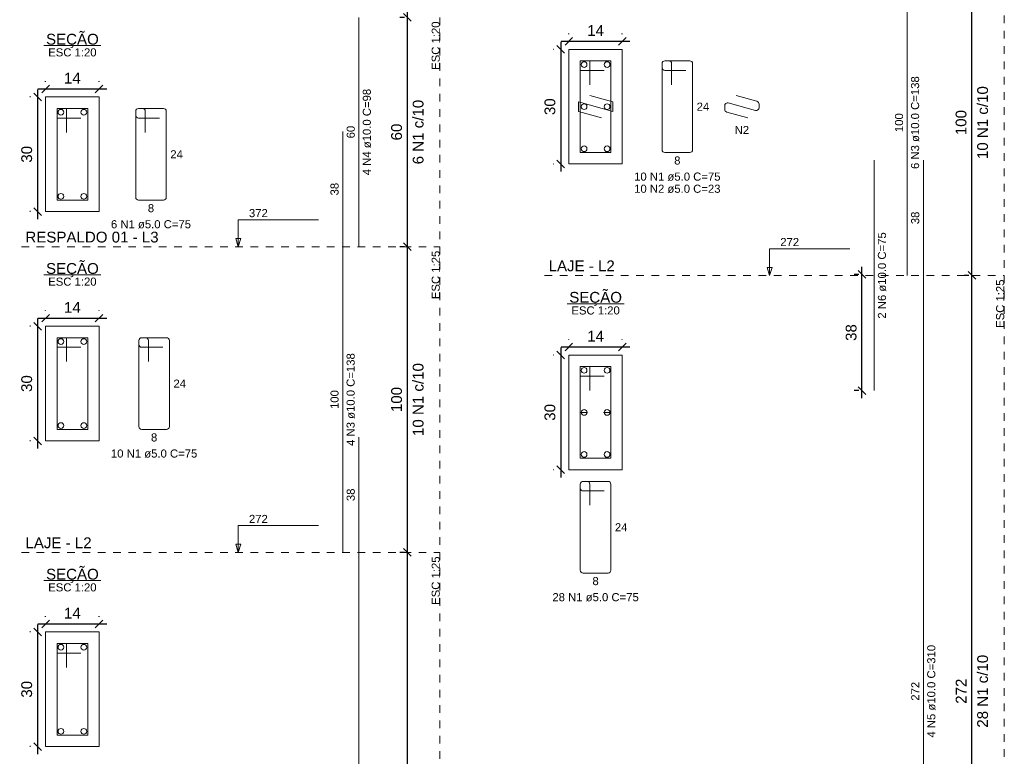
# Model space of a CAD drawing. Header units: millimetres. Extents: x 337 to 526, y -381 to -65.
# Tile 87 of 104: x 452 to 465, y -111 to -101. Entities that reach past the tile are written whole.
import ezdxf

# ---------------------------------------------------------------- set-up
doc = ezdxf.new("R2010")
doc.units = ezdxf.units.MM
doc.header["$MEASUREMENT"] = 0
doc.linetypes.add('Dashed', pattern=[0.75, 0.5, -0.25])
doc.layers.get('0').update_dxf_attribs({"lineweight": 5})
for name, color, linetype, lineweight in [('Descrição da armadura', 7, 'Continuous', 5), ('DT-Barras na forma', 1, 'Continuous', 20), ('DT-Barras no corte', 5, 'Continuous', 5), ('DT-Barras rebatidas', 1, 'Continuous', 20), ('DT-Cotas', 7, 'Continuous', 5), ('DT-Forma', 5, 'Continuous', 5), ('DT-Pontilhado', 7, 'Dashed', 5), ('DT-Textos', 7, 'Continuous', 5), ('Textos armaduras', 7, 'Continuous', 5)]:
    doc.layers.add(name, color=color, linetype=linetype, lineweight=lineweight)
doc.styles.add('Arial', font='arial.ttf')
doc.dimstyles.new('UM_20.000000', dxfattribs={"dimtxt": 0.18, "dimasz": 0.1, "dimexe": 0.1, "dimexo": 0.2, "dimgap": 0, "dimtad": 1, "dimtih": 1, "dimtoh": 1, "dimdec": 1, "dimlfac": 20, "dimzin": 0, "dimdsep": 46, "dimtxsty": 'Standard', "dimcen": 0.09, "dimdle": 0.1, "dimadec": 1, "dimazin": 2, "dimtfac": 1, "dimtdec": 4, "dimtofl": 0, "dimtmove": 0, "dimatfit": 3, "dimfxl": 1, "dimtolj": 1, "dimarcsym": 0})
doc.dimstyles.new('UM_25.000000', dxfattribs={"dimtxt": 0.18, "dimasz": 0.1, "dimexe": 0.1, "dimexo": 0.2, "dimgap": 0, "dimtad": 1, "dimtih": 1, "dimtoh": 1, "dimdec": 1, "dimlfac": 25, "dimzin": 0, "dimdsep": 46, "dimtxsty": 'Standard', "dimcen": 0.09, "dimdle": 0.1, "dimadec": 1, "dimazin": 2, "dimtfac": 1, "dimtdec": 4, "dimtofl": 0, "dimtmove": 0, "dimatfit": 3, "dimfxl": 1, "dimtolj": 1, "dimarcsym": 0})

# ---------------------------------------------------------------- blocks, each defined once
blk = doc.blocks.new('_Oblique')
at = {"color": 0, "linetype": 'ByBlock', "lineweight": -2}
blk.add_line((-0.5, -0.5), (0.5, 0.5), dxfattribs=at)
blk = doc.blocks.new('*D836')
at = {"layer": 'Defpoints', "color": 0, "transparency": 16777216}
for p in [(457.416, -96.948), (457.575, -96.948), (457.575, -100.948)]:
    blk.add_point(p, dxfattribs=at)
at = {"layer": 'DT-Cotas', "color": 0, "lineweight": -2, "transparency": 16777216}
for p, q in [((457.416, -101.048), (457.416, -96.848)), ((457.375, -96.948), (457.316, -96.948)), ((457.375, -100.948), (457.316, -100.948))]:
    blk.add_line(p, q, dxfattribs=at)
at = {"layer": 'DT-Cotas', "color": 0, "lineweight": -2, "transparency": 16777216, "xscale": 0.1, "yscale": 0.1, "zscale": 0.1}
for p, rotation in [((457.416, -96.948), 90), ((457.416, -100.948), 270)]:
    blk.add_blockref('_Oblique', p, dxfattribs=dict(at, rotation=rotation))
blk = doc.blocks.new('*D837')
at = {"layer": 'Defpoints', "color": 0, "transparency": 16777216}
for p in [(452.68, -101.989), (452.575, -103.489), (452.68, -103.489)]:
    blk.add_point(p, dxfattribs=at)
at = {"layer": 'DT-Cotas', "color": 0, "lineweight": -2, "transparency": 16777216}
for p, q in [((452.575, -101.889), (452.575, -103.589)), ((452.48, -101.989), (452.475, -101.989)), ((452.48, -103.489), (452.475, -103.489))]:
    blk.add_line(p, q, dxfattribs=at)
at = {"layer": 'DT-Cotas', "color": 0, "lineweight": -2, "transparency": 16777216, "xscale": 0.1, "yscale": 0.1, "zscale": 0.1}
for p, rotation in [((452.575, -101.989), 90), ((452.575, -103.489), 270)]:
    blk.add_blockref('_Oblique', p, dxfattribs=dict(at, rotation=rotation))
at = {"layer": 'DT-Cotas', "color": 7, "transparency": 16777216, "insert": (452.433, -102.739), "char_height": 0.1412, "attachment_point": 5, "rotation": 90, "style": 'Arial'}
blk.add_mtext('\\A1;30', dxfattribs=at)
blk = doc.blocks.new('*D838')
at = {"layer": 'Defpoints', "color": 0, "transparency": 16777216}
for p in [(453.38, -101.883), (452.68, -101.989), (453.38, -101.989)]:
    blk.add_point(p, dxfattribs=at)
at = {"layer": 'DT-Cotas', "color": 0, "lineweight": -2, "transparency": 16777216}
for p, q in [((452.68, -101.789), (452.68, -101.783)), ((453.38, -101.789), (453.38, -101.783)), ((452.58, -101.883), (453.48, -101.883))]:
    blk.add_line(p, q, dxfattribs=at)
at = {"layer": 'DT-Cotas', "color": 0, "lineweight": -2, "transparency": 16777216, "xscale": 0.1, "yscale": 0.1, "zscale": 0.1, "rotation": 180}
blk.add_blockref('_Oblique', (452.68, -101.883), dxfattribs=at)
at = {"layer": 'DT-Cotas', "color": 0, "lineweight": -2, "transparency": 16777216, "xscale": 0.1, "yscale": 0.1, "zscale": 0.1}
blk.add_blockref('_Oblique', (453.38, -101.883), dxfattribs=at)
at = {"layer": 'DT-Cotas', "color": 7, "transparency": 16777216, "insert": (453.03, -101.742), "char_height": 0.1412, "attachment_point": 5, "rotation": 0.0057, "style": 'Arial'}
blk.add_mtext('\\A1;14', dxfattribs=at)
blk = doc.blocks.new('*D839')
at = {"layer": 'Defpoints', "color": 0, "transparency": 16777216}
for p in [(457.416, -100.948), (457.575, -100.948), (457.575, -103.948)]:
    blk.add_point(p, dxfattribs=at)
at = {"layer": 'DT-Cotas', "color": 0, "lineweight": -2, "transparency": 16777216}
for p, q in [((457.416, -104.048), (457.416, -100.848)), ((457.375, -100.948), (457.316, -100.948)), ((457.375, -103.948), (457.316, -103.948))]:
    blk.add_line(p, q, dxfattribs=at)
at = {"layer": 'DT-Cotas', "color": 0, "lineweight": -2, "transparency": 16777216, "xscale": 0.1, "yscale": 0.1, "zscale": 0.1}
for p, rotation in [((457.416, -100.948), 90), ((457.416, -103.948), 270)]:
    blk.add_blockref('_Oblique', p, dxfattribs=dict(at, rotation=rotation))
blk = doc.blocks.new('*D840')
at = {"layer": 'Defpoints', "color": 0, "transparency": 16777216}
for p in [(452.68, -104.989), (452.575, -106.489), (452.68, -106.489)]:
    blk.add_point(p, dxfattribs=at)
at = {"layer": 'DT-Cotas', "color": 0, "lineweight": -2, "transparency": 16777216}
for p, q in [((452.575, -104.889), (452.575, -106.589)), ((452.48, -104.989), (452.475, -104.989)), ((452.48, -106.489), (452.475, -106.489))]:
    blk.add_line(p, q, dxfattribs=at)
at = {"layer": 'DT-Cotas', "color": 0, "lineweight": -2, "transparency": 16777216, "xscale": 0.1, "yscale": 0.1, "zscale": 0.1}
for p, rotation in [((452.575, -104.989), 90), ((452.575, -106.489), 270)]:
    blk.add_blockref('_Oblique', p, dxfattribs=dict(at, rotation=rotation))
at = {"layer": 'DT-Cotas', "color": 7, "transparency": 16777216, "insert": (452.433, -105.739), "char_height": 0.1412, "attachment_point": 5, "rotation": 90, "style": 'Arial'}
blk.add_mtext('\\A1;30', dxfattribs=at)
blk = doc.blocks.new('*D841')
at = {"layer": 'Defpoints', "color": 0, "transparency": 16777216}
for p in [(453.38, -104.883), (452.68, -104.989), (453.38, -104.989)]:
    blk.add_point(p, dxfattribs=at)
at = {"layer": 'DT-Cotas', "color": 0, "lineweight": -2, "transparency": 16777216}
for p, q in [((452.58, -104.883), (453.48, -104.883)), ((452.68, -104.789), (452.68, -104.783)), ((453.38, -104.789), (453.38, -104.783))]:
    blk.add_line(p, q, dxfattribs=at)
at = {"layer": 'DT-Cotas', "color": 0, "lineweight": -2, "transparency": 16777216, "xscale": 0.1, "yscale": 0.1, "zscale": 0.1, "rotation": 180}
blk.add_blockref('_Oblique', (452.68, -104.883), dxfattribs=at)
at = {"layer": 'DT-Cotas', "color": 0, "lineweight": -2, "transparency": 16777216, "xscale": 0.1, "yscale": 0.1, "zscale": 0.1}
blk.add_blockref('_Oblique', (453.38, -104.883), dxfattribs=at)
at = {"layer": 'DT-Cotas', "color": 7, "transparency": 16777216, "insert": (453.03, -104.742), "char_height": 0.1412, "attachment_point": 5, "rotation": 0.0057, "style": 'Arial'}
blk.add_mtext('\\A1;14', dxfattribs=at)
blk = doc.blocks.new('*D809')
at = {"layer": 'Defpoints', "color": 0, "transparency": 16777216}
for p in [(457.416, -103.948), (457.575, -103.948), (457.575, -107.948)]:
    blk.add_point(p, dxfattribs=at)
at = {"layer": 'DT-Cotas', "color": 0, "lineweight": -2, "transparency": 16777216}
for p, q in [((457.416, -108.048), (457.416, -103.848)), ((457.375, -103.948), (457.316, -103.948)), ((457.375, -107.948), (457.316, -107.948))]:
    blk.add_line(p, q, dxfattribs=at)
at = {"layer": 'DT-Cotas', "color": 0, "lineweight": -2, "transparency": 16777216, "xscale": 0.1, "yscale": 0.1, "zscale": 0.1}
for p, rotation in [((457.416, -103.948), 90), ((457.416, -107.948), 270)]:
    blk.add_blockref('_Oblique', p, dxfattribs=dict(at, rotation=rotation))
blk = doc.blocks.new('*D810')
at = {"layer": 'Defpoints', "color": 0, "transparency": 16777216}
for p in [(452.68, -108.989), (452.575, -110.489), (452.68, -110.489)]:
    blk.add_point(p, dxfattribs=at)
at = {"layer": 'DT-Cotas', "color": 0, "lineweight": -2, "transparency": 16777216}
for p, q in [((452.575, -108.889), (452.575, -110.589)), ((452.48, -108.989), (452.475, -108.989)), ((452.48, -110.489), (452.475, -110.489))]:
    blk.add_line(p, q, dxfattribs=at)
at = {"layer": 'DT-Cotas', "color": 0, "lineweight": -2, "transparency": 16777216, "xscale": 0.1, "yscale": 0.1, "zscale": 0.1}
for p, rotation in [((452.575, -108.989), 90), ((452.575, -110.489), 270)]:
    blk.add_blockref('_Oblique', p, dxfattribs=dict(at, rotation=rotation))
at = {"layer": 'DT-Cotas', "color": 7, "transparency": 16777216, "insert": (452.433, -109.739), "char_height": 0.1412, "attachment_point": 5, "rotation": 90, "style": 'Arial'}
blk.add_mtext('\\A1;30', dxfattribs=at)
blk = doc.blocks.new('*D811')
at = {"layer": 'Defpoints', "color": 0, "transparency": 16777216}
for p in [(453.38, -108.883), (452.68, -108.989), (453.38, -108.989)]:
    blk.add_point(p, dxfattribs=at)
at = {"layer": 'DT-Cotas', "color": 0, "lineweight": -2, "transparency": 16777216}
for p, q in [((452.58, -108.883), (453.48, -108.883)), ((452.68, -108.789), (452.68, -108.783)), ((453.38, -108.789), (453.38, -108.783))]:
    blk.add_line(p, q, dxfattribs=at)
at = {"layer": 'DT-Cotas', "color": 0, "lineweight": -2, "transparency": 16777216, "xscale": 0.1, "yscale": 0.1, "zscale": 0.1, "rotation": 180}
blk.add_blockref('_Oblique', (452.68, -108.883), dxfattribs=at)
at = {"layer": 'DT-Cotas', "color": 0, "lineweight": -2, "transparency": 16777216, "xscale": 0.1, "yscale": 0.1, "zscale": 0.1}
blk.add_blockref('_Oblique', (453.38, -108.883), dxfattribs=at)
at = {"layer": 'DT-Cotas', "color": 7, "transparency": 16777216, "insert": (453.03, -108.742), "char_height": 0.1412, "attachment_point": 5, "rotation": 0.0057, "style": 'Arial'}
blk.add_mtext('\\A1;14', dxfattribs=at)
blk = doc.blocks.new('*D812')
at = {"layer": 'Defpoints', "color": 0, "transparency": 16777216}
for p in [(457.416, -107.948), (457.575, -107.948), (457.575, -118.828)]:
    blk.add_point(p, dxfattribs=at)
at = {"layer": 'DT-Cotas', "color": 0, "lineweight": -2, "transparency": 16777216}
for p, q in [((457.416, -118.928), (457.416, -107.848)), ((457.375, -107.948), (457.316, -107.948)), ((457.375, -118.828), (457.316, -118.828))]:
    blk.add_line(p, q, dxfattribs=at)
at = {"layer": 'DT-Cotas', "color": 0, "lineweight": -2, "transparency": 16777216, "xscale": 0.1, "yscale": 0.1, "zscale": 0.1}
for p, rotation in [((457.416, -107.948), 90), ((457.416, -118.828), 270)]:
    blk.add_blockref('_Oblique', p, dxfattribs=dict(at, rotation=rotation))
blk = doc.blocks.new('*D816')
at = {"layer": 'Defpoints', "color": 0, "transparency": 16777216}
for p in [(459.528, -101.366), (459.422, -102.866), (459.528, -102.866)]:
    blk.add_point(p, dxfattribs=at)
at = {"layer": 'DT-Cotas', "color": 0, "lineweight": -2, "transparency": 16777216}
for p, q in [((459.422, -101.266), (459.422, -102.966)), ((459.328, -101.366), (459.322, -101.366)), ((459.328, -102.866), (459.322, -102.866))]:
    blk.add_line(p, q, dxfattribs=at)
at = {"layer": 'DT-Cotas', "color": 0, "lineweight": -2, "transparency": 16777216, "xscale": 0.1, "yscale": 0.1, "zscale": 0.1}
for p, rotation in [((459.422, -101.366), 90), ((459.422, -102.866), 270)]:
    blk.add_blockref('_Oblique', p, dxfattribs=dict(at, rotation=rotation))
at = {"layer": 'DT-Cotas', "color": 7, "transparency": 16777216, "insert": (459.281, -102.116), "char_height": 0.1412, "attachment_point": 5, "rotation": 90, "style": 'Arial'}
blk.add_mtext('\\A1;30', dxfattribs=at)
blk = doc.blocks.new('*D817')
at = {"layer": 'Defpoints', "color": 0, "transparency": 16777216}
for p in [(460.228, -101.26), (459.528, -101.366), (460.228, -101.366)]:
    blk.add_point(p, dxfattribs=at)
at = {"layer": 'DT-Cotas', "color": 0, "lineweight": -2, "transparency": 16777216}
for p, q in [((459.528, -101.166), (459.528, -101.16)), ((460.228, -101.166), (460.228, -101.16)), ((459.428, -101.26), (460.328, -101.26))]:
    blk.add_line(p, q, dxfattribs=at)
at = {"layer": 'DT-Cotas', "color": 0, "lineweight": -2, "transparency": 16777216, "xscale": 0.1, "yscale": 0.1, "zscale": 0.1, "rotation": 180}
blk.add_blockref('_Oblique', (459.528, -101.26), dxfattribs=at)
at = {"layer": 'DT-Cotas', "color": 0, "lineweight": -2, "transparency": 16777216, "xscale": 0.1, "yscale": 0.1, "zscale": 0.1}
blk.add_blockref('_Oblique', (460.228, -101.26), dxfattribs=at)
at = {"layer": 'DT-Cotas', "color": 7, "transparency": 16777216, "insert": (459.878, -101.119), "char_height": 0.1412, "attachment_point": 5, "rotation": 0.0057, "style": 'Arial'}
blk.add_mtext('\\A1;14', dxfattribs=at)
blk = doc.blocks.new('*D826')
at = {"layer": 'Defpoints', "color": 0, "transparency": 16777216}
for p in [(464.804, -100.324), (464.963, -100.324), (464.963, -104.324)]:
    blk.add_point(p, dxfattribs=at)
at = {"layer": 'DT-Cotas', "color": 0, "lineweight": -2, "transparency": 16777216}
for p, q in [((464.804, -104.424), (464.804, -100.224)), ((464.763, -100.324), (464.704, -100.324)), ((464.763, -104.324), (464.704, -104.324))]:
    blk.add_line(p, q, dxfattribs=at)
at = {"layer": 'DT-Cotas', "color": 0, "lineweight": -2, "transparency": 16777216, "xscale": 0.1, "yscale": 0.1, "zscale": 0.1}
for p, rotation in [((464.804, -100.324), 90), ((464.804, -104.324), 270)]:
    blk.add_blockref('_Oblique', p, dxfattribs=dict(at, rotation=rotation))
blk = doc.blocks.new('*D827')
at = {"layer": 'Defpoints', "color": 0, "transparency": 16777216}
for p in [(464.804, -100.324), (464.963, -100.324), (464.963, -104.324)]:
    blk.add_point(p, dxfattribs=at)
at = {"layer": 'DT-Cotas', "color": 0, "lineweight": -2, "transparency": 16777216}
for p, q in [((464.804, -104.424), (464.804, -100.224)), ((464.763, -100.324), (464.704, -100.324)), ((464.763, -104.324), (464.704, -104.324))]:
    blk.add_line(p, q, dxfattribs=at)
at = {"layer": 'DT-Cotas', "color": 0, "lineweight": -2, "transparency": 16777216, "xscale": 0.1, "yscale": 0.1, "zscale": 0.1}
for p, rotation in [((464.804, -100.324), 90), ((464.804, -104.324), 270)]:
    blk.add_blockref('_Oblique', p, dxfattribs=dict(at, rotation=rotation))
blk = doc.blocks.new('*D828')
at = {"layer": 'Defpoints', "color": 0, "transparency": 16777216}
for p in [(459.528, -105.366), (459.422, -106.866), (459.528, -106.866)]:
    blk.add_point(p, dxfattribs=at)
at = {"layer": 'DT-Cotas', "color": 0, "lineweight": -2, "transparency": 16777216}
for p, q in [((459.422, -105.266), (459.422, -106.966)), ((459.328, -105.366), (459.322, -105.366)), ((459.328, -106.866), (459.322, -106.866))]:
    blk.add_line(p, q, dxfattribs=at)
at = {"layer": 'DT-Cotas', "color": 0, "lineweight": -2, "transparency": 16777216, "xscale": 0.1, "yscale": 0.1, "zscale": 0.1}
for p, rotation in [((459.422, -105.366), 90), ((459.422, -106.866), 270)]:
    blk.add_blockref('_Oblique', p, dxfattribs=dict(at, rotation=rotation))
at = {"layer": 'DT-Cotas', "color": 7, "transparency": 16777216, "insert": (459.281, -106.116), "char_height": 0.1412, "attachment_point": 5, "rotation": 90, "style": 'Arial'}
blk.add_mtext('\\A1;30', dxfattribs=at)
blk = doc.blocks.new('*D829')
at = {"layer": 'Defpoints', "color": 0, "transparency": 16777216}
for p in [(460.228, -105.26), (459.528, -105.366), (460.228, -105.366)]:
    blk.add_point(p, dxfattribs=at)
at = {"layer": 'DT-Cotas', "color": 0, "lineweight": -2, "transparency": 16777216}
for p, q in [((459.428, -105.26), (460.328, -105.26)), ((459.528, -105.166), (459.528, -105.16)), ((460.228, -105.166), (460.228, -105.16))]:
    blk.add_line(p, q, dxfattribs=at)
at = {"layer": 'DT-Cotas', "color": 0, "lineweight": -2, "transparency": 16777216, "xscale": 0.1, "yscale": 0.1, "zscale": 0.1, "rotation": 180}
blk.add_blockref('_Oblique', (459.528, -105.26), dxfattribs=at)
at = {"layer": 'DT-Cotas', "color": 0, "lineweight": -2, "transparency": 16777216, "xscale": 0.1, "yscale": 0.1, "zscale": 0.1}
blk.add_blockref('_Oblique', (460.228, -105.26), dxfattribs=at)
at = {"layer": 'DT-Cotas', "color": 7, "transparency": 16777216, "insert": (459.878, -105.119), "char_height": 0.1412, "attachment_point": 5, "rotation": 0.0057, "style": 'Arial'}
blk.add_mtext('\\A1;14', dxfattribs=at)
blk = doc.blocks.new('*D830')
at = {"layer": 'Defpoints', "color": 0, "transparency": 16777216}
for p in [(463.364, -104.311), (463.523, -104.311), (463.523, -105.831)]:
    blk.add_point(p, dxfattribs=at)
at = {"layer": 'DT-Cotas', "color": 0, "lineweight": -2, "transparency": 16777216}
for p, q in [((463.364, -105.931), (463.364, -104.211)), ((463.323, -104.311), (463.264, -104.311)), ((463.323, -105.831), (463.264, -105.831))]:
    blk.add_line(p, q, dxfattribs=at)
at = {"layer": 'DT-Cotas', "color": 0, "lineweight": -2, "transparency": 16777216, "xscale": 0.1, "yscale": 0.1, "zscale": 0.1}
for p, rotation in [((463.364, -104.311), 90), ((463.364, -105.831), 270)]:
    blk.add_blockref('_Oblique', p, dxfattribs=dict(at, rotation=rotation))
at = {"layer": 'DT-Cotas', "color": 7, "transparency": 16777216, "insert": (463.223, -105.071), "char_height": 0.1412, "attachment_point": 5, "rotation": 90, "style": 'Arial'}
blk.add_mtext('\\A1;38', dxfattribs=at)
blk = doc.blocks.new('*D831')
at = {"layer": 'Defpoints', "color": 0, "transparency": 16777216}
for p in [(464.804, -104.324), (464.963, -104.324), (464.963, -115.204)]:
    blk.add_point(p, dxfattribs=at)
at = {"layer": 'DT-Cotas', "color": 0, "lineweight": -2, "transparency": 16777216}
for p, q in [((464.804, -115.304), (464.804, -104.224)), ((464.763, -104.324), (464.704, -104.324)), ((464.763, -115.204), (464.704, -115.204))]:
    blk.add_line(p, q, dxfattribs=at)
at = {"layer": 'DT-Cotas', "color": 0, "lineweight": -2, "transparency": 16777216, "xscale": 0.1, "yscale": 0.1, "zscale": 0.1}
for p, rotation in [((464.804, -104.324), 90), ((464.804, -115.204), 270)]:
    blk.add_blockref('_Oblique', p, dxfattribs=dict(at, rotation=rotation))

msp = doc.modelspace()

# ---------------------------------------------------------------- linework, layer by layer
at = {"layer": 'DT-Barras na forma'}
for points in [[(459.803, -101.8283), (459.803, -101.5158), (459.678, -101.5158), (459.678, -102.7158), (460.078, -102.7158), (460.078, -101.5158), (459.678, -101.5158), (459.678, -101.6408), (459.9905, -101.6408)], [(459.8019, -101.9697), (460.103, -102.0533), (460.103, -102.1783), (459.653, -102.0533), (459.653, -102.1783), (459.9541, -102.2619)], [(452.9554, -102.4516), (452.9554, -102.1391), (452.8304, -102.1391), (452.8304, -103.3391), (453.2304, -103.3391), (453.2304, -102.1391), (452.8304, -102.1391), (452.8304, -102.2641), (453.1429, -102.2641)], [(452.9554, -105.4516), (452.9554, -105.1391), (452.8304, -105.1391), (452.8304, -106.3391), (453.2304, -106.3391), (453.2304, -105.1391), (452.8304, -105.1391), (452.8304, -105.2641), (453.1429, -105.2641)], [(459.803, -105.8283), (459.803, -105.5158), (459.678, -105.5158), (459.678, -106.7158), (460.078, -106.7158), (460.078, -105.5158), (459.678, -105.5158), (459.678, -105.6408), (459.9905, -105.6408)], [(452.9554, -109.4516), (452.9554, -109.1391), (452.8304, -109.1391), (452.8304, -110.3391), (453.2304, -110.3391), (453.2304, -109.1391), (452.8304, -109.1391), (452.8304, -109.2641), (453.1429, -109.2641)]]:
    msp.add_lwpolyline(points, dxfattribs=at)
at = {"layer": 'DT-Barras no corte'}
for p, q in [((459.683, -106.1158), (459.773, -106.1158)), ((459.983, -106.1158), (460.073, -106.1158))]:
    msp.add_line(p, q, dxfattribs=at)
for centre in [(459.728, -101.5658), (460.028, -101.5658), (452.8804, -102.1891), (453.1804, -102.1891), (459.728, -102.1158), (460.028, -102.1158), (459.728, -102.6658), (460.028, -102.6658), (452.8804, -103.2891), (453.1804, -103.2891), (452.8804, -105.1891), (453.1804, -105.1891), (459.728, -105.5658), (460.028, -105.5658), (459.728, -106.1158), (460.028, -106.1158), (452.8804, -106.2891), (453.1804, -106.2891), (459.728, -106.6658), (460.028, -106.6658), (452.8804, -109.1891), (453.1804, -109.1891), (452.8804, -110.2891), (453.1804, -110.2891)]:
    msp.add_circle(centre, 0.0375, dxfattribs=at)
at = {"layer": 'DT-Barras rebatidas'}
for p, q in [((463.9566, -104.3244), (463.9566, -100.3244)), ((456.7807, -103.9478), (456.7807, -100.9478)), ((460.8353, -101.5158), (460.7853, -101.5158)), ((461.1103, -101.5158), (460.7853, -101.5158)), ((460.7478, -101.5533), (460.7478, -102.6783)), ((460.7478, -101.5533), (460.7478, -101.6033)), ((460.7853, -101.6408), (461.0603, -101.6408)), ((460.8728, -101.8283), (460.8728, -101.5533)), ((461.1478, -102.6783), (461.1478, -101.5533)), ((461.7165, -101.9697), (461.9902, -102.0457)), ((453.859, -102.1766), (453.859, -103.3016)), ((453.859, -102.1766), (453.859, -102.2266)), ((453.9465, -102.1391), (453.8965, -102.1391)), ((454.2215, -102.1391), (453.8965, -102.1391)), ((453.984, -102.4516), (453.984, -102.1766)), ((454.259, -103.3016), (454.259, -102.1766)), ((461.5676, -102.1026), (461.5676, -102.1498)), ((461.5951, -102.1859), (461.8687, -102.2619)), ((461.9701, -102.1651), (461.6152, -102.0665)), ((462.0176, -102.0818), (462.0176, -102.129)), ((453.8965, -102.2641), (454.1715, -102.2641)), ((456.5689, -103.9478), (456.5689, -102.441)), ((460.7853, -102.7158), (461.1103, -102.7158)), ((463.523, -105.8312), (463.523, -102.8177)), ((464.1684, -104.3244), (464.1684, -102.8177)), ((453.8965, -103.3391), (454.2215, -103.3391)), ((456.5689, -107.9478), (456.5689, -103.9478)), ((464.1684, -115.2044), (464.1684, -104.3244)), ((453.9877, -105.1391), (453.9377, -105.1391)), ((454.2627, -105.1391), (453.9377, -105.1391)), ((453.9002, -105.1766), (453.9002, -106.3016)), ((453.9002, -105.1766), (453.9002, -105.2266)), ((453.9377, -105.2641), (454.2127, -105.2641)), ((454.0252, -105.4516), (454.0252, -105.1766)), ((454.3002, -106.3016), (454.3002, -105.1766)), ((453.9377, -106.3391), (454.2627, -106.3391)), ((456.7807, -107.9478), (456.7807, -106.441)), ((459.678, -107.0562), (459.678, -108.1812)), ((459.678, -107.0562), (459.678, -107.1062)), ((459.7655, -107.0187), (459.7155, -107.0187)), ((460.0405, -107.0187), (459.7155, -107.0187)), ((459.803, -107.3312), (459.803, -107.0562)), ((460.078, -108.1812), (460.078, -107.0562)), ((459.7155, -107.1437), (459.9905, -107.1437)), ((456.7807, -118.8278), (456.7807, -107.9478)), ((459.7155, -108.2187), (460.0405, -108.2187))]:
    msp.add_line(p, q, dxfattribs=at)
for centre, start, end in [((460.7853, -101.5533), 90, 180), ((460.7853, -101.5533), 90, 180), ((460.8353, -101.5533), 0, 90), ((461.1103, -101.5533), 0, 90), ((460.7853, -101.6033), 180, 270), ((461.9801, -102.0818), 0, 74.47589), ((453.8965, -102.1766), 90, 180), ((453.8965, -102.1766), 90, 180), ((453.9465, -102.1766), 0, 90), ((454.2215, -102.1766), 0, 90), ((461.6051, -102.1026), 74.47589, 180), ((461.6051, -102.1498), 180, 254.47589), ((461.9801, -102.129), 254.47589, 0), ((453.8965, -102.2266), 180, 270), ((460.7853, -102.6783), 180, 270), ((461.1103, -102.6783), 270, 0), ((453.8965, -103.3016), 180, 270), ((454.2215, -103.3016), 270, 0), ((453.9377, -105.1766), 90, 180), ((453.9377, -105.1766), 90, 180), ((453.9877, -105.1766), 0, 90), ((454.2627, -105.1766), 0, 90), ((453.9377, -105.2266), 180, 270), ((453.9377, -106.3016), 180, 270), ((454.2627, -106.3016), 270, 0), ((459.7155, -107.0562), 90, 180), ((459.7155, -107.0562), 90, 180), ((459.7655, -107.0562), 0, 90), ((460.0405, -107.0562), 0, 90), ((459.7155, -107.1062), 180, 270), ((459.7155, -108.1812), 180, 270), ((460.0405, -108.1812), 270, 0)]:
    msp.add_arc(centre, 0.0375, start, end, dxfattribs=at)
at = {"layer": 'DT-Forma'}
for points in [[(459.528, -102.8658), (460.228, -102.8658), (460.228, -101.3658), (459.528, -101.3658), (459.528, -102.8658)], [(452.6804, -103.4891), (453.3804, -103.4891), (453.3804, -101.9891), (452.6804, -101.9891), (452.6804, -103.4891)], [(452.6804, -106.4891), (453.3804, -106.4891), (453.3804, -104.9891), (452.6804, -104.9891), (452.6804, -106.4891)], [(459.528, -106.8658), (460.228, -106.8658), (460.228, -105.3658), (459.528, -105.3658), (459.528, -106.8658)], [(452.6804, -110.4891), (453.3804, -110.4891), (453.3804, -108.9891), (452.6804, -108.9891), (452.6804, -110.4891)]]:
    msp.add_lwpolyline(points, close=True, dxfattribs=at)
at = {"layer": 'DT-Pontilhado', "ltscale": 0.2}
for p, q in [((457.8397, -96.9478), (457.8397, -118.8278)), ((465.2274, -97.3244), (465.2274, -115.2044)), ((452.3627, -103.9478), (457.8397, -103.9478)), ((459.2103, -104.3244), (465.2274, -104.3244)), ((452.3627, -107.9478), (457.8397, -107.9478))]:
    msp.add_line(p, q, dxfattribs=at)
at = {"layer": 'DT-Textos'}
for p, q in [((452.6578, -101.3166), (453.4031, -101.3166)), ((452.6578, -104.3166), (453.4031, -104.3166)), ((459.5054, -104.6933), (460.2507, -104.6933)), ((452.6578, -108.3166), (453.4031, -108.3166))]:
    msp.add_line(p, q, dxfattribs=at)
for points in [[(455.2012, -103.9478), (455.233, -103.8419), (455.1694, -103.8419), (455.2012, -103.9478), (455.2012, -103.5978), (456.2512, -103.5978)], [(462.1553, -104.3244), (462.1871, -104.2185), (462.1235, -104.2185), (462.1553, -104.3244), (462.1553, -103.9744), (463.2053, -103.9744)], [(455.2012, -107.9478), (455.233, -107.8419), (455.1694, -107.8419), (455.2012, -107.9478), (455.2012, -107.5978), (456.2512, -107.5978)]]:
    msp.add_lwpolyline(points, dxfattribs=at)

# ---------------------------------------------------------------- texts
at = {"layer": 'Descrição da armadura', "linetype": 'Continuous', "char_height": 0.1059, "attachment_point": 8, "rotation": 90, "line_spacing_factor": 0.798, "style": 'Arial'}
for s, insert, width in [('6 N3 ø10.0 C=138', (464.1154, -102.3244), 2.43235), ('4 N4 ø10.0 C=98', (456.9395, -102.4478), 2.267374), ('2 N6 ø10.0 C=75', (463.6818, -104.3244), 2.267374), ('4 N3 ø10.0 C=138', (456.7277, -105.9478), 2.43235), ('4 N5 ø10.0 C=310', (464.3272, -109.7644), 2.43235)]:
    msp.add_mtext(s, dxfattribs=dict(at, insert=insert, width=width))
at = {"layer": 'Descrição da armadura', "color": 7, "linetype": 'Continuous', "char_height": 0.1412, "attachment_point": 8, "rotation": 90, "line_spacing_factor": 0.798, "style": 'Arial'}
for s, insert, width in [('10 N1 c/10', (465.0156, -102.3244), 1.912894), ('6 N1 c/10', (457.6279, -102.4478), 1.692926), ('10 N1 c/10', (457.6279, -105.9478), 1.912894), ('28 N1 c/10', (465.0156, -109.7644), 1.912894)]:
    msp.add_mtext(s, dxfattribs=dict(at, insert=insert, width=width))
at = {"layer": 'Descrição da armadura', "linetype": 'Continuous', "char_height": 0.1059, "attachment_point": 8, "line_spacing_factor": 0.798, "style": 'Arial'}
for s, insert, width in [('N2', (461.7926, -102.4737), 0.379199), ('10 N1 ø5.0 C=75', (460.9478, -103.0864), 2.267374), ('10 N2 ø5.0 C=23', (460.9478, -103.2453), 2.301785), ('6 N1 ø5.0 C=75', (454.059, -103.7098), 2.102398), ('10 N1 ø5.0 C=75', (454.1002, -106.7098), 2.267374), ('28 N1 ø5.0 C=75', (459.878, -108.5894), 2.267374)]:
    msp.add_mtext(s, dxfattribs=dict(at, insert=insert, width=width))
at = {"layer": 'DT-Cotas', "color": 7, "linetype": 'Continuous', "char_height": 0.1412, "attachment_point": 8, "rotation": 90, "line_spacing_factor": 0.798, "style": 'Arial'}
for s, insert, width in [('100', (464.7332, -102.3244), 0.659905), ('60', (457.3455, -102.4478), 0.439937), ('100', (457.3455, -105.9478), 0.659905), ('272', (464.7332, -109.7644), 0.659905)]:
    msp.add_mtext(s, dxfattribs=dict(at, insert=insert, width=width))
at = {"layer": 'DT-Textos', "linetype": 'Continuous', "char_height": 0.1059, "width": 1.288964, "attachment_point": 9, "rotation": 90, "line_spacing_factor": 0.798, "style": 'Arial'}
for s, insert in [('ESC 1:20', (457.8397, -101.0007)), ('ESC 1:25', (457.8397, -104.0007)), ('ESC 1:25', (465.2274, -104.3774)), ('ESC 1:25', (457.8397, -108.0007))]:
    msp.add_mtext(s, dxfattribs=dict(at, insert=insert))
at = {"layer": 'DT-Textos', "linetype": 'Continuous', "line_spacing_factor": 0.798, "style": 'Arial'}
for s, insert, char_height, width, attachment_point in [('SEÇÃO', (453.0305, -101.347), 0.1412, 1.58143, 8), ('ESC 1:20', (453.0304, -101.4596), 0.1059, 1.288964, 8), ('RESPALDO 01 - L3', (452.4157, -103.8948), 0.1412, 3.991952, 7), ('SEÇÃO', (453.0305, -104.347), 0.1412, 1.58143, 8), ('LAJE - L2', (459.2633, -104.2715), 0.1412, 1.983514, 7), ('ESC 1:20', (453.0304, -104.4596), 0.1059, 1.288964, 8), ('SEÇÃO', (459.8785, -104.724), 0.1412, 1.58143, 8), ('ESC 1:20', (459.878, -104.8363), 0.1059, 1.288964, 8), ('LAJE - L2', (452.4157, -107.8948), 0.1412, 1.983514, 7), ('SEÇÃO', (453.0305, -108.347), 0.1412, 1.58143, 8), ('ESC 1:20', (453.0304, -108.4596), 0.1059, 1.288964, 8)]:
    msp.add_mtext(s, dxfattribs=dict(at, insert=insert, char_height=char_height, width=width, attachment_point=attachment_point))
at = {"layer": 'DT-Textos', "char_height": 0.1059, "width": 0.50244, "attachment_point": 7, "line_spacing_factor": 0.798, "style": 'Arial'}
for s, insert in [('372', (455.3412, -103.5628)), ('272', (462.2953, -103.9394)), ('272', (455.3412, -107.5628))]:
    msp.add_mtext(s, dxfattribs=dict(at, insert=insert))
at = {"layer": 'Textos armaduras', "linetype": 'Continuous', "char_height": 0.1059, "attachment_point": 7, "line_spacing_factor": 0.798, "style": 'Arial'}
for s, insert, width in [('24', (461.2008, -102.1687), 0.329953), ('24', (454.3119, -102.7921), 0.329953), ('8', (460.9066, -102.8746), 0.164976), ('8', (454.0178, -103.498), 0.164976), ('24', (454.3532, -105.7921), 0.329953), ('8', (454.059, -106.498), 0.164976), ('24', (460.131, -107.6717), 0.329953), ('8', (459.8368, -108.3776), 0.164976)]:
    msp.add_mtext(s, dxfattribs=dict(at, insert=insert, width=width))
at = {"layer": 'Textos armaduras', "linetype": 'Continuous', "char_height": 0.1059, "attachment_point": 7, "rotation": 90, "line_spacing_factor": 0.798, "style": 'Arial'}
for s, insert, width in [('100', (463.9036, -102.4482), 0.494929), ('60', (456.7277, -102.5302), 0.329953), ('38', (456.5159, -103.2769), 0.329953), ('38', (464.1154, -103.6536), 0.329953), ('100', (456.5159, -106.0715), 0.494929), ('38', (456.7277, -107.2769), 0.329953), ('272', (464.1154, -109.8882), 0.494929)]:
    msp.add_mtext(s, dxfattribs=dict(at, insert=insert, width=width))

# ---------------------------------------------------------------- dimensions: what is measured, and where the dimension line sits
at = {"layer": 'DT-Cotas'}
for base, p1, p2, dimstyle, override, picture, middle in [((457.4161, -96.9478), (457.5749, -100.9478), (457.5749, -96.9478), 'UM_25.000000', {"dimtxt": 0.1412, "dimasz": 0.1, "dimexe": 0.1, "dimexo": 0.2, "dimtad": 1, "dimtih": 0, "dimtoh": 0, "dimdec": 1, "dimlfac": 25, "dimzin": 8, "dimtxsty": 'Arial', "dimblk": 'Oblique', "dimblk1": 'Oblique', "dimblk2": 'Oblique', "dimsah": 1, "dimdle": 0.1, "dimse1": 0, "dimse2": 0, "dimclrt": 7, "dimadec": 1, "dimazin": 3, "dimtmove": 2, "dimldrblk": 'Oblique'}, '*D836', (457.2749, -98.9478)), ((464.8038, -100.3244), (464.9626, -104.3244), (464.9626, -100.3244), 'UM_25.000000', {"dimtxt": 0.1412, "dimasz": 0.1, "dimexe": 0.1, "dimexo": 0.2, "dimtad": 1, "dimtih": 0, "dimtoh": 0, "dimdec": 1, "dimlfac": 25, "dimzin": 8, "dimtxsty": 'Arial', "dimblk": 'Oblique', "dimblk1": 'Oblique', "dimblk2": 'Oblique', "dimsah": 1, "dimdle": 0.1, "dimse1": 0, "dimse2": 0, "dimclrt": 7, "dimadec": 1, "dimazin": 3, "dimtmove": 2, "dimldrblk": 'Oblique'}, '*D826', (464.6626, -102.3244)), ((464.8038, -100.3244), (464.9626, -104.3244), (464.9626, -100.3244), 'UM_25.000000', {"dimtxt": 0.1059, "dimasz": 0.1, "dimexe": 0.1, "dimexo": 0.2, "dimtad": 1, "dimtih": 0, "dimtoh": 0, "dimdec": 1, "dimlfac": 25, "dimzin": 8, "dimtxsty": 'Arial', "dimblk": 'Oblique', "dimblk1": 'Oblique', "dimblk2": 'Oblique', "dimsah": 1, "dimdle": 0.1, "dimse1": 0, "dimse2": 0, "dimclrt": 256, "dimadec": 1, "dimazin": 3, "dimtmove": 2, "dimldrblk": 'Oblique'}, '*D827', (464.6979, -102.3244)), ((457.4161, -100.9478), (457.5749, -103.9478), (457.5749, -100.9478), 'UM_20.000000', {"dimtxt": 0.1412, "dimasz": 0.1, "dimexe": 0.1, "dimexo": 0.2, "dimtad": 1, "dimtih": 0, "dimtoh": 0, "dimdec": 1, "dimlfac": 20, "dimzin": 8, "dimtxsty": 'Arial', "dimblk": 'Oblique', "dimblk1": 'Oblique', "dimblk2": 'Oblique', "dimsah": 1, "dimdle": 0.1, "dimse1": 0, "dimse2": 0, "dimclrt": 7, "dimadec": 1, "dimazin": 3, "dimtmove": 2, "dimldrblk": 'Oblique'}, '*D839', (457.2749, -102.4478)), ((457.4161, -103.9478), (457.5749, -107.9478), (457.5749, -103.9478), 'UM_25.000000', {"dimtxt": 0.1412, "dimasz": 0.1, "dimexe": 0.1, "dimexo": 0.2, "dimtad": 1, "dimtih": 0, "dimtoh": 0, "dimdec": 1, "dimlfac": 25, "dimzin": 8, "dimtxsty": 'Arial', "dimblk": 'Oblique', "dimblk1": 'Oblique', "dimblk2": 'Oblique', "dimsah": 1, "dimdle": 0.1, "dimse1": 0, "dimse2": 0, "dimclrt": 7, "dimadec": 1, "dimazin": 3, "dimtmove": 2, "dimldrblk": 'Oblique'}, '*D809', (457.2749, -105.9478)), ((464.8038, -104.3244), (464.9626, -115.2044), (464.9626, -104.3244), 'UM_25.000000', {"dimtxt": 0.1412, "dimasz": 0.1, "dimexe": 0.1, "dimexo": 0.2, "dimtad": 1, "dimtih": 0, "dimtoh": 0, "dimdec": 1, "dimlfac": 25, "dimzin": 8, "dimtxsty": 'Arial', "dimblk": 'Oblique', "dimblk1": 'Oblique', "dimblk2": 'Oblique', "dimsah": 1, "dimdle": 0.1, "dimse1": 0, "dimse2": 0, "dimclrt": 7, "dimadec": 1, "dimazin": 3, "dimtmove": 2, "dimldrblk": 'Oblique'}, '*D831', (464.6626, -109.7644)), ((457.4161, -107.9478), (457.5749, -118.8278), (457.5749, -107.9478), 'UM_25.000000', {"dimtxt": 0.1412, "dimasz": 0.1, "dimexe": 0.1, "dimexo": 0.2, "dimtad": 1, "dimtih": 0, "dimtoh": 0, "dimdec": 1, "dimlfac": 25, "dimzin": 8, "dimtxsty": 'Arial', "dimblk": 'Oblique', "dimblk1": 'Oblique', "dimblk2": 'Oblique', "dimsah": 1, "dimdle": 0.1, "dimse1": 0, "dimse2": 0, "dimclrt": 7, "dimadec": 1, "dimazin": 3, "dimtmove": 2, "dimldrblk": 'Oblique'}, '*D812', (457.2749, -113.3878))]:
    dim = msp.add_linear_dim(base=base, p1=p1, p2=p2, angle=90, text=' ', dimstyle=dimstyle, override=override, dxfattribs=at)
    dim.commit()
    dim.dimension.update_dxf_attribs({"geometry": picture, "text_midpoint": middle, "dimtype": 160, "text_rotation": 90})
for base, p1, p2, picture, middle in [((460.228, -101.2599), (459.528, -101.3658), (460.228, -101.3658), '*D817', (459.878, -101.1187)), ((453.3804, -101.8832), (452.6804, -101.9891), (453.3804, -101.9891), '*D838', (453.0304, -101.742)), ((453.3804, -104.8832), (452.6804, -104.9891), (453.3804, -104.9891), '*D841', (453.0304, -104.742)), ((460.228, -105.2599), (459.528, -105.3658), (460.228, -105.3658), '*D829', (459.878, -105.1187)), ((453.3804, -108.8832), (452.6804, -108.9891), (453.3804, -108.9891), '*D811', (453.0304, -108.742))]:
    dim = msp.add_linear_dim(base=base, p1=p1, p2=p2, dimstyle='UM_20.000000', override={"dimtxt": 0.1412, "dimasz": 0.1, "dimexe": 0.1, "dimexo": 0.2, "dimtad": 1, "dimtih": 0, "dimtoh": 0, "dimdec": 1, "dimlfac": 20, "dimzin": 8, "dimtxsty": 'Arial', "dimblk": 'Oblique', "dimblk1": 'Oblique', "dimblk2": 'Oblique', "dimsah": 1, "dimdle": 0.1, "dimse1": 0, "dimse2": 0, "dimclrt": 7, "dimadec": 1, "dimazin": 3, "dimtmove": 2, "dimldrblk": 'Oblique'}, dxfattribs=at)
    dim.commit()
    dim.dimension.update_dxf_attribs({"geometry": picture, "text_midpoint": middle, "dimtype": 160, "text_rotation": 0.00573})
for base, p1, p2, dimstyle, override, picture, middle in [((459.4221, -102.8658), (459.528, -101.3658), (459.528, -102.8658), 'UM_20.000000', {"dimtxt": 0.1412, "dimasz": 0.1, "dimexe": 0.1, "dimexo": 0.2, "dimtad": 1, "dimtih": 0, "dimtoh": 0, "dimdec": 1, "dimlfac": 20, "dimzin": 8, "dimtxsty": 'Arial', "dimblk": 'Oblique', "dimblk1": 'Oblique', "dimblk2": 'Oblique', "dimsah": 1, "dimdle": 0.1, "dimse1": 0, "dimse2": 0, "dimclrt": 7, "dimadec": 1, "dimazin": 3, "dimtmove": 2, "dimldrblk": 'Oblique'}, '*D816', (459.2809, -102.1158)), ((452.5745, -103.4891), (452.6804, -101.9891), (452.6804, -103.4891), 'UM_20.000000', {"dimtxt": 0.1412, "dimasz": 0.1, "dimexe": 0.1, "dimexo": 0.2, "dimtad": 1, "dimtih": 0, "dimtoh": 0, "dimdec": 1, "dimlfac": 20, "dimzin": 8, "dimtxsty": 'Arial', "dimblk": 'Oblique', "dimblk1": 'Oblique', "dimblk2": 'Oblique', "dimsah": 1, "dimdle": 0.1, "dimse1": 0, "dimse2": 0, "dimclrt": 7, "dimadec": 1, "dimazin": 3, "dimtmove": 2, "dimldrblk": 'Oblique'}, '*D837', (452.4333, -102.7391)), ((463.3641, -104.3112), (463.523, -105.8312), (463.523, -104.3112), 'UM_25.000000', {"dimtxt": 0.1412, "dimasz": 0.1, "dimexe": 0.1, "dimexo": 0.2, "dimtad": 1, "dimtih": 0, "dimtoh": 0, "dimdec": 1, "dimlfac": 25, "dimzin": 8, "dimtxsty": 'Arial', "dimblk": 'Oblique', "dimblk1": 'Oblique', "dimblk2": 'Oblique', "dimsah": 1, "dimdle": 0.1, "dimse1": 0, "dimse2": 0, "dimclrt": 7, "dimadec": 1, "dimazin": 3, "dimtmove": 2, "dimldrblk": 'Oblique'}, '*D830', (463.2229, -105.0712)), ((452.5745, -106.4891), (452.6804, -104.9891), (452.6804, -106.4891), 'UM_20.000000', {"dimtxt": 0.1412, "dimasz": 0.1, "dimexe": 0.1, "dimexo": 0.2, "dimtad": 1, "dimtih": 0, "dimtoh": 0, "dimdec": 1, "dimlfac": 20, "dimzin": 8, "dimtxsty": 'Arial', "dimblk": 'Oblique', "dimblk1": 'Oblique', "dimblk2": 'Oblique', "dimsah": 1, "dimdle": 0.1, "dimse1": 0, "dimse2": 0, "dimclrt": 7, "dimadec": 1, "dimazin": 3, "dimtmove": 2, "dimldrblk": 'Oblique'}, '*D840', (452.4333, -105.7391)), ((459.4221, -106.8658), (459.528, -105.3658), (459.528, -106.8658), 'UM_20.000000', {"dimtxt": 0.1412, "dimasz": 0.1, "dimexe": 0.1, "dimexo": 0.2, "dimtad": 1, "dimtih": 0, "dimtoh": 0, "dimdec": 1, "dimlfac": 20, "dimzin": 8, "dimtxsty": 'Arial', "dimblk": 'Oblique', "dimblk1": 'Oblique', "dimblk2": 'Oblique', "dimsah": 1, "dimdle": 0.1, "dimse1": 0, "dimse2": 0, "dimclrt": 7, "dimadec": 1, "dimazin": 3, "dimtmove": 2, "dimldrblk": 'Oblique'}, '*D828', (459.2809, -106.1158)), ((452.5745, -110.4891), (452.6804, -108.9891), (452.6804, -110.4891), 'UM_20.000000', {"dimtxt": 0.1412, "dimasz": 0.1, "dimexe": 0.1, "dimexo": 0.2, "dimtad": 1, "dimtih": 0, "dimtoh": 0, "dimdec": 1, "dimlfac": 20, "dimzin": 8, "dimtxsty": 'Arial', "dimblk": 'Oblique', "dimblk1": 'Oblique', "dimblk2": 'Oblique', "dimsah": 1, "dimdle": 0.1, "dimse1": 0, "dimse2": 0, "dimclrt": 7, "dimadec": 1, "dimazin": 3, "dimtmove": 2, "dimldrblk": 'Oblique'}, '*D810', (452.4333, -109.7391))]:
    dim = msp.add_linear_dim(base=base, p1=p1, p2=p2, angle=90, dimstyle=dimstyle, override=override, dxfattribs=at)
    dim.commit()
    dim.dimension.update_dxf_attribs({"geometry": picture, "text_midpoint": middle, "dimtype": 160, "text_rotation": 90})

doc.saveas('drawing.dxf')
